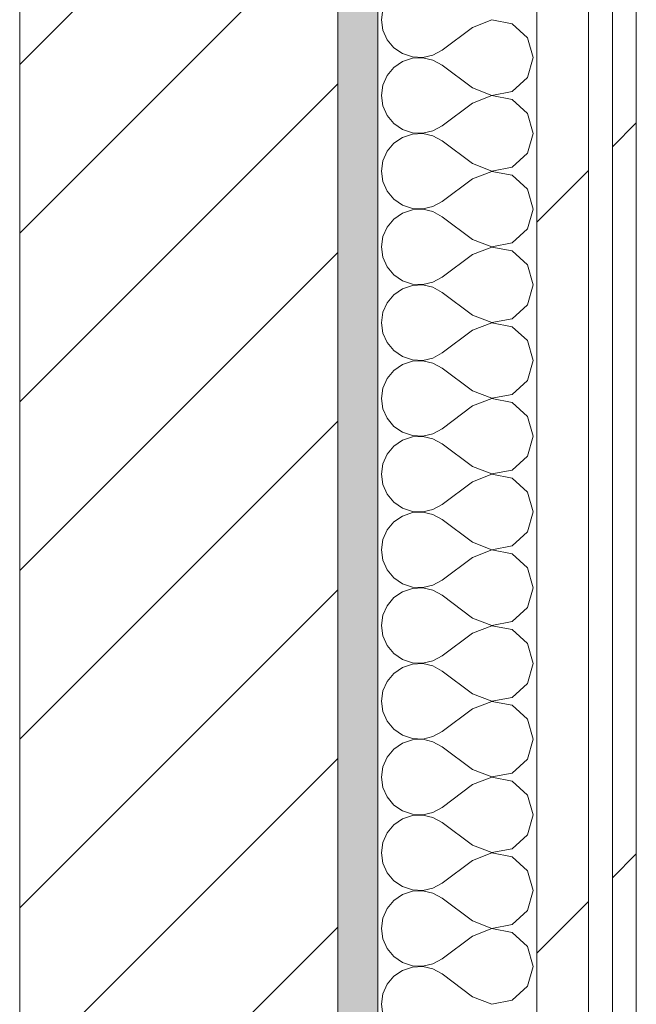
# Model space of a CAD drawing. Header units: millimetres. Extents: x -40968 to 77376, y -17881 to 4746.
# Tile 221 of 256: x -1771 to -1616, y -7905 to -7657. Entities that reach past the tile are written whole.
import ezdxf

# ---------------------------------------------------------------- set-up
doc = ezdxf.new("R2010")
doc.units = ezdxf.units.MM
doc.header["$MEASUREMENT"] = 0
doc.linetypes.add('Wipeout_Contour', pattern=[1000, 0, -1000])
doc.layers.add('12_FAÇ_Façana', color=7, linetype='Continuous')
doc.layers.add('Nuevo_08_E_Envans secs', color=7, linetype='Continuous')
for name, color, linetype, lineweight, true_color in [('12_FAÇ_Façana_Pluma_Nº__176', 7, 'Continuous', 15, 0x93a0c6), ('Nuevo_08_E_Envans secs_Pluma_Nº__102', 7, 'Continuous', 5, 0xcccccc), ('Nuevo_08_E_Envans secs_Pluma_Nº__171', 171, 'Continuous', 13, 0xaaaaff), ('Nuevo_08_E_Envans secs_Pluma_Nº__177', 7, 'Continuous', 15, 0xf7e046)]:
    doc.layers.add(name, color=color, linetype=linetype, lineweight=lineweight, true_color=true_color)
for name, color, linetype, lineweight in [('12_FAÇ_Façana_Pluma_Nº__2', 8, 'Continuous', 5), ('12_FAÇ_Façana_Pluma_Nº__7', 7, 'Continuous', 5), ('Nuevo_08_E_Envans secs_Pluma_Nº__1', 7, 'Continuous', 5)]:
    doc.layers.add(name, color=color, linetype=linetype, lineweight=lineweight)
pattern_1 = [(45, (0, 0), (-183.848, 183.848), [195, -65]), (45, (7e-14, 183.85), (-183.848, 183.848), [195, -65])]

# ---------------------------------------------------------------- blocks, each defined once
blk = doc.blocks.new('Muro_1_5', base_point=(-1681.11, -1193.98))
at = {"layer": '12_FAÇ_Façana_Pluma_Nº__176', "linetype": 'Continuous', "lineweight": 0, "true_color": 0x495063}
blk.add_hatch(color=251, dxfattribs=at).paths.add_polyline_path([(-1691.11, -7438.98), (-1691.11, -10658.98), (-1681.11, -10658.98), (-1681.11, -7438.98)])
at = {"layer": '12_FAÇ_Façana_Pluma_Nº__2', "linetype": 'Continuous', "lineweight": 5}
h = blk.add_hatch(dxfattribs=at)
h.set_pattern_fill('Ceramic_0005', color=8, style=0, pattern_type=2)
h.set_pattern_definition([(45, (0, 0), (-21.2132, 21.2132), [])])
h.paths.add_polyline_path([(-1771.11, -7438.98), (-1771.11, -10658.98), (-1691.11, -10658.98), (-1691.11, -7438.98)])
at = {"layer": '12_FAÇ_Façana_Pluma_Nº__7', "color": 7, "linetype": 'Continuous', "lineweight": 5}
for p, q in [((-1771.11, -10658.98), (-1771.11, -7438.98)), ((-1691.11, -10658.98), (-1691.11, -7438.98))]:
    blk.add_line(p, q, dxfattribs=at)
at = {"layer": '12_FAÇ_Façana_Pluma_Nº__7', "color": 7, "linetype": 'Continuous', "lineweight": 5, "flags": 128}
blk.add_lwpolyline([(-1681.11, -10658.98), (-1681.11, -7438.98)], dxfattribs=at)
blk = doc.blocks.new('*X357')
at = {"layer": 'Nuevo_08_E_Envans secs_Pluma_Nº__102', "color": 254, "linetype": 'Continuous', "lineweight": 5, "true_color": 0xcccccc}
for p, q in [((-1679.79, -7654.54), (-1680.16, -7657.14)), ((-1680.16, -7657.14), (-1679.79, -7659.75)), ((-1652.44, -7657.18), (-1657.3, -7659.05)), ((-1647.33, -7658.15), (-1652.44, -7657.18)), ((-1679.79, -7659.75), (-1678.73, -7662.15)), ((-1657.3, -7659.05), (-1664.92, -7664.76)), ((-1643.48, -7661.66), (-1647.33, -7658.15)), ((-1678.73, -7662.15), (-1677.06, -7664.17)), ((-1642.06, -7666.67), (-1643.48, -7661.66)), ((-1677.06, -7664.17), (-1674.89, -7665.66)), ((-1667.22, -7666.03), (-1664.92, -7664.76)), ((-1674.89, -7665.66), (-1672.4, -7666.5)), ((-1672.4, -7666.83), (-1674.89, -7667.67)), ((-1672.4, -7666.5), (-1669.78, -7666.63)), ((-1669.78, -7666.71), (-1672.4, -7666.83)), ((-1669.78, -7666.63), (-1667.22, -7666.03)), ((-1667.22, -7667.3), (-1669.78, -7666.71)), ((-1664.92, -7668.57), (-1667.22, -7667.3)), ((-1643.48, -7671.67), (-1642.06, -7666.67)), ((-1677.06, -7669.16), (-1678.73, -7671.18)), ((-1674.89, -7667.67), (-1677.06, -7669.16)), ((-1657.3, -7674.29), (-1664.92, -7668.57)), ((-1678.73, -7671.18), (-1679.79, -7673.59)), ((-1647.33, -7675.19), (-1643.48, -7671.67)), ((-1679.79, -7673.59), (-1680.16, -7676.19)), ((-1657.3, -7674.29), (-1652.44, -7676.15)), ((-1680.16, -7676.19), (-1679.79, -7678.79)), ((-1652.44, -7676.23), (-1657.3, -7678.1)), ((-1652.44, -7676.15), (-1647.33, -7675.19)), ((-1647.33, -7677.2), (-1652.44, -7676.23)), ((-1643.48, -7680.71), (-1647.33, -7677.2)), ((-1679.79, -7678.79), (-1678.73, -7681.2)), ((-1657.3, -7678.1), (-1664.92, -7683.81)), ((-1678.73, -7681.2), (-1677.06, -7683.22)), ((-1642.06, -7685.71), (-1643.48, -7680.71)), ((-1677.06, -7683.22), (-1674.89, -7684.71)), ((-1674.89, -7684.71), (-1672.4, -7685.55)), ((-1667.22, -7685.08), (-1664.92, -7683.81)), ((-1674.89, -7686.72), (-1677.06, -7688.21)), ((-1672.4, -7685.88), (-1674.89, -7686.72)), ((-1672.4, -7685.55), (-1669.78, -7685.68)), ((-1669.78, -7685.75), (-1672.4, -7685.88)), ((-1669.78, -7685.68), (-1667.22, -7685.08)), ((-1667.22, -7686.35), (-1669.78, -7685.75)), ((-1664.92, -7687.62), (-1667.22, -7686.35)), ((-1643.48, -7690.72), (-1642.06, -7685.71)), ((-1677.06, -7688.21), (-1678.73, -7690.23)), ((-1657.3, -7693.33), (-1664.92, -7687.62)), ((-1678.73, -7690.23), (-1679.79, -7692.64)), ((-1647.33, -7694.23), (-1643.48, -7690.72)), ((-1679.79, -7692.64), (-1680.16, -7695.24)), ((-1657.3, -7693.33), (-1652.44, -7695.2)), ((-1652.44, -7695.2), (-1647.33, -7694.23)), ((-1680.16, -7695.24), (-1679.79, -7697.84)), ((-1657.3, -7697.14), (-1664.92, -7702.86)), ((-1652.44, -7695.28), (-1657.3, -7697.14)), ((-1647.33, -7696.24), (-1652.44, -7695.28)), ((-1643.48, -7699.75), (-1647.33, -7696.24)), ((-1679.79, -7697.84), (-1678.73, -7700.25)), ((-1678.73, -7700.25), (-1677.06, -7702.27)), ((-1642.06, -7704.76), (-1643.48, -7699.75)), ((-1677.06, -7702.27), (-1674.89, -7703.76)), ((-1674.89, -7703.76), (-1672.4, -7704.6)), ((-1672.4, -7704.6), (-1669.78, -7704.72)), ((-1669.78, -7704.72), (-1667.22, -7704.13)), ((-1667.22, -7704.13), (-1664.92, -7702.86)), ((-1674.89, -7705.77), (-1677.06, -7707.26)), ((-1672.4, -7704.93), (-1674.89, -7705.77)), ((-1669.78, -7704.8), (-1672.4, -7704.93)), ((-1667.22, -7705.4), (-1669.78, -7704.8)), ((-1664.92, -7706.67), (-1667.22, -7705.4)), ((-1657.3, -7712.38), (-1664.92, -7706.67)), ((-1643.48, -7709.77), (-1642.06, -7704.76)), ((-1678.73, -7709.28), (-1679.79, -7711.68)), ((-1677.06, -7707.26), (-1678.73, -7709.28)), ((-1679.79, -7711.68), (-1680.16, -7714.29)), ((-1647.33, -7713.28), (-1643.48, -7709.77)), ((-1680.16, -7714.29), (-1679.79, -7716.89)), ((-1657.3, -7712.38), (-1652.44, -7714.25)), ((-1652.44, -7714.32), (-1657.3, -7716.19)), ((-1652.44, -7714.25), (-1647.33, -7713.28)), ((-1647.33, -7715.29), (-1652.44, -7714.32)), ((-1679.79, -7716.89), (-1678.73, -7719.29)), ((-1657.3, -7716.19), (-1664.92, -7721.9)), ((-1643.48, -7718.8), (-1647.33, -7715.29)), ((-1678.73, -7719.29), (-1677.06, -7721.32)), ((-1642.06, -7723.81), (-1643.48, -7718.8)), ((-1677.06, -7721.32), (-1674.89, -7722.8)), ((-1667.22, -7723.18), (-1664.92, -7721.9)), ((-1674.89, -7722.8), (-1672.4, -7723.64)), ((-1672.4, -7723.98), (-1674.89, -7724.81)), ((-1672.4, -7723.64), (-1669.78, -7723.77)), ((-1669.78, -7723.85), (-1672.4, -7723.98)), ((-1669.78, -7723.77), (-1667.22, -7723.18)), ((-1667.22, -7724.44), (-1669.78, -7723.85)), ((-1643.48, -7728.82), (-1642.06, -7723.81)), ((-1677.06, -7726.3), (-1678.73, -7728.33)), ((-1674.89, -7724.81), (-1677.06, -7726.3)), ((-1664.92, -7725.71), (-1667.22, -7724.44)), ((-1657.3, -7731.43), (-1664.92, -7725.71)), ((-1678.73, -7728.33), (-1679.79, -7730.73)), ((-1647.33, -7732.33), (-1643.48, -7728.82)), ((-1679.79, -7730.73), (-1680.16, -7733.33)), ((-1657.3, -7731.43), (-1652.44, -7733.29)), ((-1680.16, -7733.33), (-1679.79, -7735.94)), ((-1652.44, -7733.37), (-1657.3, -7735.24)), ((-1652.44, -7733.29), (-1647.33, -7732.33)), ((-1647.33, -7734.34), (-1652.44, -7733.37)), ((-1643.48, -7737.85), (-1647.33, -7734.34)), ((-1679.79, -7735.94), (-1678.73, -7738.34)), ((-1657.3, -7735.24), (-1664.92, -7740.95)), ((-1678.73, -7738.34), (-1677.06, -7740.36)), ((-1642.06, -7742.86), (-1643.48, -7737.85)), ((-1677.06, -7740.36), (-1674.89, -7741.85)), ((-1667.22, -7742.22), (-1664.92, -7740.95)), ((-1674.89, -7743.86), (-1677.06, -7745.35)), ((-1674.89, -7741.85), (-1672.4, -7742.69)), ((-1672.4, -7743.02), (-1674.89, -7743.86)), ((-1672.4, -7742.69), (-1669.78, -7742.82)), ((-1669.78, -7742.9), (-1672.4, -7743.02)), ((-1669.78, -7742.82), (-1667.22, -7742.22)), ((-1667.22, -7743.49), (-1669.78, -7742.9)), ((-1664.92, -7744.76), (-1667.22, -7743.49)), ((-1643.48, -7747.86), (-1642.06, -7742.86)), ((-1677.06, -7745.35), (-1678.73, -7747.37)), ((-1657.3, -7750.48), (-1664.92, -7744.76)), ((-1678.73, -7747.37), (-1679.79, -7749.78)), ((-1647.33, -7751.38), (-1643.48, -7747.86)), ((-1679.79, -7749.78), (-1680.16, -7752.38)), ((-1657.3, -7750.48), (-1652.44, -7752.34)), ((-1652.44, -7752.34), (-1647.33, -7751.38)), ((-1680.16, -7752.38), (-1679.79, -7754.98)), ((-1652.44, -7752.42), (-1657.3, -7754.29)), ((-1647.33, -7753.39), (-1652.44, -7752.42)), ((-1643.48, -7756.9), (-1647.33, -7753.39)), ((-1679.79, -7754.98), (-1678.73, -7757.39)), ((-1657.3, -7754.29), (-1664.92, -7760)), ((-1678.73, -7757.39), (-1677.06, -7759.41)), ((-1642.06, -7761.9), (-1643.48, -7756.9)), ((-1677.06, -7759.41), (-1674.89, -7760.9)), ((-1674.89, -7760.9), (-1672.4, -7761.74)), ((-1669.78, -7761.87), (-1667.22, -7761.27)), ((-1667.22, -7761.27), (-1664.92, -7760)), ((-1674.89, -7762.91), (-1677.06, -7764.4)), ((-1672.4, -7762.07), (-1674.89, -7762.91)), ((-1672.4, -7761.74), (-1669.78, -7761.87)), ((-1669.78, -7761.94), (-1672.4, -7762.07)), ((-1667.22, -7762.54), (-1669.78, -7761.94)), ((-1664.92, -7763.81), (-1667.22, -7762.54)), ((-1657.3, -7769.52), (-1664.92, -7763.81)), ((-1643.48, -7766.91), (-1642.06, -7761.9)), ((-1678.73, -7766.42), (-1679.79, -7768.83)), ((-1677.06, -7764.4), (-1678.73, -7766.42)), ((-1679.79, -7768.83), (-1680.16, -7771.43)), ((-1647.33, -7770.42), (-1643.48, -7766.91)), ((-1680.16, -7771.43), (-1679.79, -7774.03)), ((-1657.3, -7769.52), (-1652.44, -7771.39)), ((-1652.44, -7771.47), (-1657.3, -7773.33)), ((-1652.44, -7771.39), (-1647.33, -7770.42)), ((-1647.33, -7772.43), (-1652.44, -7771.47)), ((-1657.3, -7773.33), (-1664.92, -7779.05)), ((-1643.48, -7775.95), (-1647.33, -7772.43)), ((-1679.79, -7774.03), (-1678.73, -7776.44)), ((-1678.73, -7776.44), (-1677.06, -7778.46)), ((-1642.06, -7780.95), (-1643.48, -7775.95)), ((-1677.06, -7778.46), (-1674.89, -7779.95)), ((-1674.89, -7779.95), (-1672.4, -7780.79)), ((-1672.4, -7781.12), (-1674.89, -7781.96)), ((-1672.4, -7780.79), (-1669.78, -7780.91)), ((-1669.78, -7780.99), (-1672.4, -7781.12)), ((-1669.78, -7780.91), (-1667.22, -7780.32)), ((-1667.22, -7781.59), (-1669.78, -7780.99)), ((-1667.22, -7780.32), (-1664.92, -7779.05)), ((-1643.48, -7785.96), (-1642.06, -7780.95)), ((-1677.06, -7783.45), (-1678.73, -7785.47)), ((-1674.89, -7781.96), (-1677.06, -7783.45)), ((-1664.92, -7782.86), (-1667.22, -7781.59)), ((-1657.3, -7788.57), (-1664.92, -7782.86)), ((-1678.73, -7785.47), (-1679.79, -7787.87)), ((-1647.33, -7789.47), (-1643.48, -7785.96)), ((-1679.79, -7787.87), (-1680.16, -7790.48)), ((-1657.3, -7788.57), (-1652.44, -7790.44)), ((-1680.16, -7790.48), (-1679.79, -7793.08)), ((-1652.44, -7790.51), (-1657.3, -7792.38)), ((-1652.44, -7790.44), (-1647.33, -7789.47)), ((-1647.33, -7791.48), (-1652.44, -7790.51)), ((-1679.79, -7793.08), (-1678.73, -7795.48)), ((-1657.3, -7792.38), (-1664.92, -7798.1)), ((-1643.48, -7794.99), (-1647.33, -7791.48)), ((-1678.73, -7795.48), (-1677.06, -7797.51)), ((-1642.06, -7800), (-1643.48, -7794.99)), ((-1677.06, -7797.51), (-1674.89, -7798.99)), ((-1667.22, -7799.37), (-1664.92, -7798.1)), ((-1674.89, -7801.01), (-1677.06, -7802.49)), ((-1674.89, -7798.99), (-1672.4, -7799.83)), ((-1672.4, -7800.17), (-1674.89, -7801.01)), ((-1672.4, -7799.83), (-1669.78, -7799.96)), ((-1669.78, -7800.04), (-1672.4, -7800.17)), ((-1669.78, -7799.96), (-1667.22, -7799.37)), ((-1667.22, -7800.63), (-1669.78, -7800.04)), ((-1664.92, -7801.9), (-1667.22, -7800.63)), ((-1643.48, -7805.01), (-1642.06, -7800)), ((-1677.06, -7802.49), (-1678.73, -7804.52)), ((-1657.3, -7807.62), (-1664.92, -7801.9)), ((-1678.73, -7804.52), (-1679.79, -7806.92)), ((-1647.33, -7808.52), (-1643.48, -7805.01)), ((-1679.79, -7806.92), (-1680.16, -7809.52)), ((-1657.3, -7807.62), (-1652.44, -7809.49)), ((-1652.44, -7809.49), (-1647.33, -7808.52)), ((-1680.16, -7809.52), (-1679.79, -7812.13)), ((-1652.44, -7809.56), (-1657.3, -7811.43)), ((-1647.33, -7810.53), (-1652.44, -7809.56)), ((-1643.48, -7814.04), (-1647.33, -7810.53)), ((-1679.79, -7812.13), (-1678.73, -7814.53)), ((-1657.3, -7811.43), (-1664.92, -7817.14)), ((-1678.73, -7814.53), (-1677.06, -7816.55)), ((-1642.06, -7819.05), (-1643.48, -7814.04)), ((-1677.06, -7816.55), (-1674.89, -7818.04)), ((-1674.89, -7818.04), (-1672.4, -7818.88)), ((-1669.78, -7819.01), (-1667.22, -7818.41)), ((-1667.22, -7818.41), (-1664.92, -7817.14)), ((-1674.89, -7820.05), (-1677.06, -7821.54)), ((-1672.4, -7819.21), (-1674.89, -7820.05)), ((-1672.4, -7818.88), (-1669.78, -7819.01)), ((-1669.78, -7819.09), (-1672.4, -7819.21)), ((-1667.22, -7819.68), (-1669.78, -7819.09)), ((-1664.92, -7820.95), (-1667.22, -7819.68)), ((-1657.3, -7826.67), (-1664.92, -7820.95)), ((-1643.48, -7824.05), (-1642.06, -7819.05)), ((-1677.06, -7821.54), (-1678.73, -7823.56)), ((-1679.79, -7825.97), (-1680.16, -7828.57)), ((-1678.73, -7823.56), (-1679.79, -7825.97)), ((-1647.33, -7827.57), (-1643.48, -7824.05)), ((-1657.3, -7826.67), (-1652.44, -7828.53)), ((-1652.44, -7828.53), (-1647.33, -7827.57)), ((-1680.16, -7828.57), (-1679.79, -7831.17)), ((-1657.3, -7830.48), (-1664.92, -7836.19)), ((-1652.44, -7828.61), (-1657.3, -7830.48)), ((-1647.33, -7829.58), (-1652.44, -7828.61)), ((-1643.48, -7833.09), (-1647.33, -7829.58)), ((-1679.79, -7831.17), (-1678.73, -7833.58)), ((-1642.06, -7838.1), (-1643.48, -7833.09)), ((-1678.73, -7833.58), (-1677.06, -7835.6)), ((-1677.06, -7835.6), (-1674.89, -7837.09)), ((-1674.89, -7837.09), (-1672.4, -7837.93)), ((-1672.4, -7838.26), (-1674.89, -7839.1)), ((-1672.4, -7837.93), (-1669.78, -7838.06)), ((-1669.78, -7838.13), (-1672.4, -7838.26)), ((-1669.78, -7838.06), (-1667.22, -7837.46)), ((-1667.22, -7838.73), (-1669.78, -7838.13)), ((-1667.22, -7837.46), (-1664.92, -7836.19)), ((-1643.48, -7843.1), (-1642.06, -7838.1)), ((-1677.06, -7840.59), (-1678.73, -7842.61)), ((-1674.89, -7839.1), (-1677.06, -7840.59)), ((-1664.92, -7840), (-1667.22, -7838.73)), ((-1657.3, -7845.71), (-1664.92, -7840)), ((-1678.73, -7842.61), (-1679.79, -7845.02)), ((-1647.33, -7846.61), (-1643.48, -7843.1)), ((-1679.79, -7845.02), (-1680.16, -7847.62)), ((-1657.3, -7845.71), (-1652.44, -7847.58)), ((-1680.16, -7847.62), (-1679.79, -7850.22)), ((-1652.44, -7847.66), (-1657.3, -7849.52)), ((-1652.44, -7847.58), (-1647.33, -7846.61)), ((-1647.33, -7848.62), (-1652.44, -7847.66)), ((-1679.79, -7850.22), (-1678.73, -7852.63)), ((-1657.3, -7849.52), (-1664.92, -7855.24)), ((-1643.48, -7852.14), (-1647.33, -7848.62)), ((-1678.73, -7852.63), (-1677.06, -7854.65)), ((-1642.06, -7857.14), (-1643.48, -7852.14)), ((-1677.06, -7854.65), (-1674.89, -7856.14)), ((-1667.22, -7856.51), (-1664.92, -7855.24)), ((-1674.89, -7858.15), (-1677.06, -7859.64)), ((-1674.89, -7856.14), (-1672.4, -7856.98)), ((-1672.4, -7857.31), (-1674.89, -7858.15)), ((-1672.4, -7856.98), (-1669.78, -7857.1)), ((-1669.78, -7857.18), (-1672.4, -7857.31)), ((-1669.78, -7857.1), (-1667.22, -7856.51)), ((-1667.22, -7857.78), (-1669.78, -7857.18)), ((-1664.92, -7859.05), (-1667.22, -7857.78)), ((-1643.48, -7862.15), (-1642.06, -7857.14)), ((-1677.06, -7859.64), (-1678.73, -7861.66)), ((-1657.3, -7864.76), (-1664.92, -7859.05)), ((-1678.73, -7861.66), (-1679.79, -7864.06)), ((-1647.33, -7865.66), (-1643.48, -7862.15)), ((-1679.79, -7864.06), (-1680.16, -7866.67)), ((-1657.3, -7864.76), (-1652.44, -7866.63)), ((-1680.16, -7866.67), (-1679.79, -7869.27)), ((-1652.44, -7866.71), (-1657.3, -7868.57)), ((-1652.44, -7866.63), (-1647.33, -7865.66)), ((-1647.33, -7867.67), (-1652.44, -7866.71)), ((-1643.48, -7871.18), (-1647.33, -7867.67)), ((-1679.79, -7869.27), (-1678.73, -7871.67)), ((-1657.3, -7868.57), (-1664.92, -7874.29)), ((-1678.73, -7871.67), (-1677.06, -7873.7)), ((-1642.06, -7876.19), (-1643.48, -7871.18)), ((-1677.06, -7873.7), (-1674.89, -7875.19)), ((-1674.89, -7875.19), (-1672.4, -7876.02)), ((-1667.22, -7875.56), (-1664.92, -7874.29)), ((-1674.89, -7877.2), (-1677.06, -7878.68)), ((-1672.4, -7876.36), (-1674.89, -7877.2)), ((-1672.4, -7876.02), (-1669.78, -7876.15)), ((-1669.78, -7876.23), (-1672.4, -7876.36)), ((-1669.78, -7876.15), (-1667.22, -7875.56)), ((-1667.22, -7876.82), (-1669.78, -7876.23)), ((-1664.92, -7878.1), (-1667.22, -7876.82)), ((-1643.48, -7881.2), (-1642.06, -7876.19)), ((-1677.06, -7878.68), (-1678.73, -7880.71)), ((-1657.3, -7883.81), (-1664.92, -7878.1)), ((-1678.73, -7880.71), (-1679.79, -7883.11)), ((-1647.33, -7884.71), (-1643.48, -7881.2)), ((-1679.79, -7883.11), (-1680.16, -7885.71)), ((-1657.3, -7883.81), (-1652.44, -7885.68)), ((-1652.44, -7885.68), (-1647.33, -7884.71)), ((-1680.16, -7885.71), (-1679.79, -7888.32)), ((-1657.3, -7887.62), (-1664.92, -7893.33)), ((-1652.44, -7885.75), (-1657.3, -7887.62)), ((-1647.33, -7886.72), (-1652.44, -7885.75)), ((-1643.48, -7890.23), (-1647.33, -7886.72)), ((-1679.79, -7888.32), (-1678.73, -7890.72)), ((-1642.06, -7895.24), (-1643.48, -7890.23)), ((-1678.73, -7890.72), (-1677.06, -7892.74)), ((-1677.06, -7892.74), (-1674.89, -7894.23)), ((-1674.89, -7894.23), (-1672.4, -7895.07)), ((-1672.4, -7895.07), (-1669.78, -7895.2)), ((-1669.78, -7895.28), (-1672.4, -7895.4)), ((-1669.78, -7895.2), (-1667.22, -7894.6)), ((-1667.22, -7895.87), (-1669.78, -7895.28)), ((-1667.22, -7894.6), (-1664.92, -7893.33)), ((-1643.48, -7900.25), (-1642.06, -7895.24)), ((-1677.06, -7897.73), (-1678.73, -7899.75)), ((-1674.89, -7896.24), (-1677.06, -7897.73)), ((-1672.4, -7895.4), (-1674.89, -7896.24)), ((-1664.92, -7897.14), (-1667.22, -7895.87)), ((-1657.3, -7902.86), (-1664.92, -7897.14)), ((-1678.73, -7899.75), (-1679.79, -7902.16)), ((-1647.33, -7903.76), (-1643.48, -7900.25)), ((-1679.79, -7902.16), (-1680.16, -7904.76)), ((-1680.16, -7904.76), (-1679.79, -7907.36)), ((-1657.3, -7902.86), (-1652.44, -7904.72)), ((-1652.44, -7904.72), (-1647.33, -7903.76))]:
    blk.add_line(p, q, dxfattribs=at)
blk = doc.blocks.new('Muro_122_5', base_point=(-1616.11, -10658.98))
at = {"layer": 'Nuevo_08_E_Envans secs_Pluma_Nº__1', "color": 7, "linetype": 'Continuous', "lineweight": 5, "flags": 128}
blk.add_lwpolyline([(-1681.11, -7438.98), (-1681.11, -10658.98)], dxfattribs=at)
at = {"color": 254, "linetype": 'Wipeout_Contour', "lineweight": 0, "ltscale": 36800.017837}
blk.add_wipeout([(-1628.11, -10658.98), (-1628.11, -7438.98), (-1641.11, -7438.98), (-1641.11, -10658.98)], dxfattribs=at).dxf.layer = 'Nuevo_08_E_Envans secs'
at = {"color": 254, "linetype": 'Wipeout_Contour', "lineweight": 0, "ltscale": 36788.711064}
blk.add_wipeout([(-1616.11, -10658.98), (-1616.11, -7438.98), (-1622.11, -7438.98), (-1622.11, -10658.98)], dxfattribs=at).dxf.layer = 'Nuevo_08_E_Envans secs'
at = {"layer": 'Nuevo_08_E_Envans secs_Pluma_Nº__171', "linetype": 'Continuous', "lineweight": 13, "true_color": 0xaaaaff}
h = blk.add_hatch(dxfattribs=at)
h.set_pattern_fill('Panellat_HPL_0005', color=161, style=0, pattern_type=2)
h.set_pattern_definition(pattern_1)
h.paths.add_polyline_path([(-1616.11, -10658.98), (-1616.11, -7438.98), (-1622.11, -7438.98), (-1622.11, -10658.98)])
at = {"layer": 'Nuevo_08_E_Envans secs_Pluma_Nº__177', "linetype": 'Continuous', "lineweight": 15, "true_color": 0xf7e046}
h = blk.add_hatch(dxfattribs=at)
h.set_pattern_fill('Panellat_HPL_0005', color=53, style=0, pattern_type=2)
h.set_pattern_definition(pattern_1)
h.paths.add_polyline_path([(-1628.11, -10658.98), (-1628.11, -7438.98), (-1641.11, -7438.98), (-1641.11, -10658.98)])
at = {"layer": 'Nuevo_08_E_Envans secs_Pluma_Nº__1', "color": 7, "linetype": 'Continuous', "lineweight": 5}
for p, q in [((-1641.11, -10658.98), (-1641.11, -7438.98)), ((-1628.11, -10658.98), (-1628.11, -7438.98)), ((-1622.11, -10658.98), (-1622.11, -7438.98))]:
    blk.add_line(p, q, dxfattribs=at)
at = {"layer": 'Nuevo_08_E_Envans secs_Pluma_Nº__1', "color": 7, "linetype": 'Continuous', "lineweight": 5, "flags": 128}
blk.add_lwpolyline([(-1616.11, -10658.98), (-1616.11, -7438.98)], dxfattribs=at)
at = {"layer": 'Nuevo_08_E_Envans secs', "color": 7, "lineweight": 20}
blk.add_blockref('*X357', (0, 0), dxfattribs=at)

msp = doc.modelspace()

# ---------------------------------------------------------------- block references
at = {"layer": '12_FAÇ_Façana', "color": 7, "lineweight": 20}
msp.add_blockref('Muro_1_5', (-1681.11, -1193.98), dxfattribs=at)

# ---------------------------------------------------------------- next in the draw order: block references
at = {"layer": 'Nuevo_08_E_Envans secs', "color": 7, "lineweight": 20}
msp.add_blockref('Muro_122_5', (-1616.11, -10658.98), dxfattribs=at)

doc.saveas('drawing.dxf')
